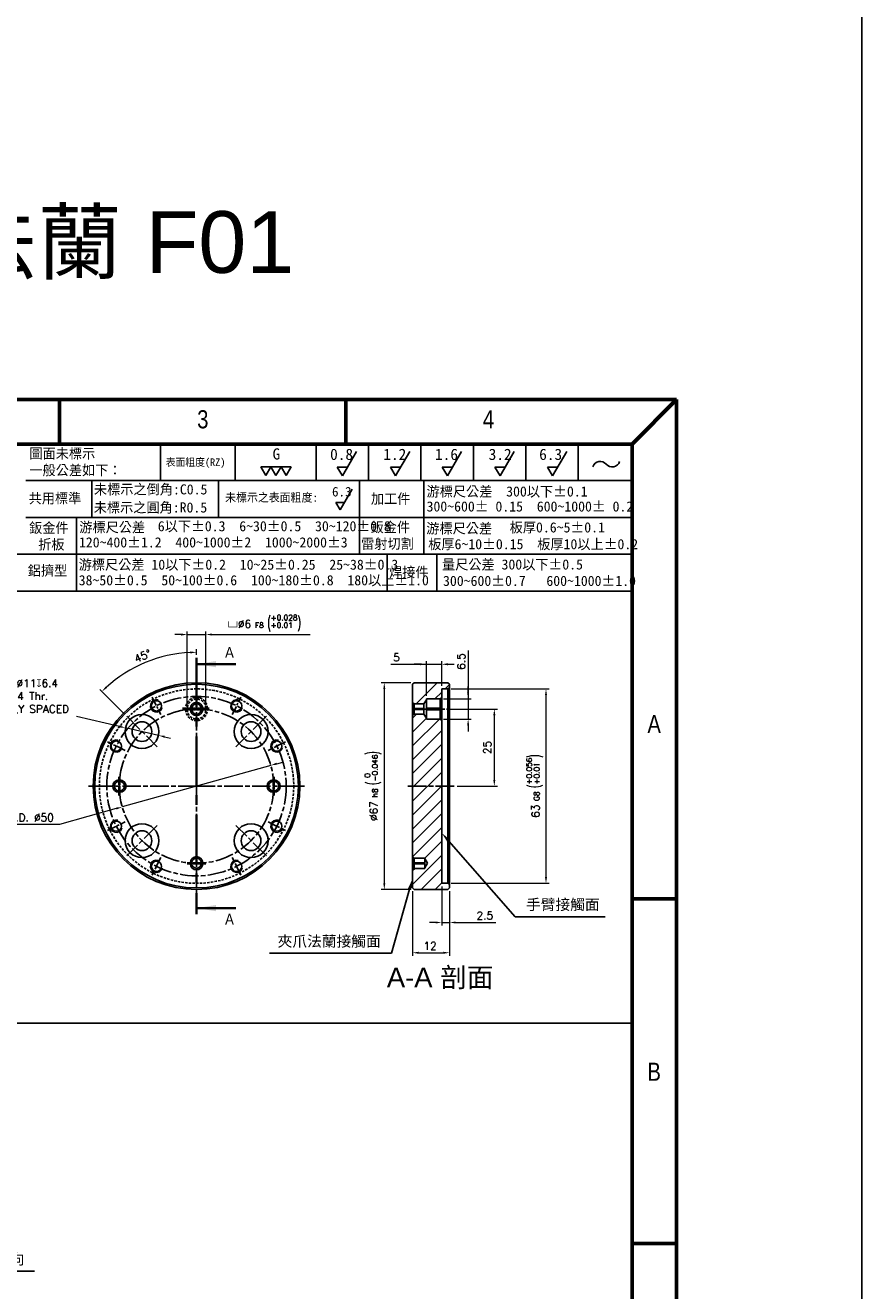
# Model space of a CAD drawing. Header units: millimetres. Extents: x 0 to 7391, y -1386 to 1502.
# Tile 81 of 127: x 6018 to 6289, y 381 to 791. Entities that reach past the tile are written whole.
import ezdxf
from ezdxf.enums import TextEntityAlignment as Align

# ---------------------------------------------------------------- set-up
doc = ezdxf.new("R2010")
doc.units = ezdxf.units.MM
doc.header["$LTSCALE"] = 0.5
for name, pattern in [('AM_ISO08W050', [18, 12, -1.5, 3, -1.5]), ('AM_ISO08W050x2', [9, 6, -0.75, 1.5, -0.75]), ('CENTER', [50.8, 31.75, -6.35, 6.35, -6.35]), ('HIDDEN', [9.525, 6.35, -3.175])]:
    doc.linetypes.add(name, pattern=pattern)
doc.layers.add('AM_5', color=3, linetype='Continuous', lineweight=25)
doc.layers.add('AM_7', color=4, linetype='AM_ISO08W050', lineweight=25)
doc.layers.add('BORDER', color=7, linetype='Continuous')
doc.layers.add('圖框', color=7, linetype='Continuous')
doc.styles.add('SEACAD_arial_ttf', font='arial.ttf', dxfattribs={"height": 0.2})
doc.styles.add('SLDTEXTSTYLE0', font='GOTHIC.TTF', dxfattribs={"width": 0.913})
doc.styles.get("Standard").update_dxf_attribs({"font": 'arial.ttf'})
doc.styles.add('尺寸標註', font='romans.shx', dxfattribs={"bigfont": 'CHINESET.SHX'})
doc.styles.add('標題欄', font='txt')
doc.dimstyles.new('複本 CNS2-1$0', dxfattribs={"dimtxt": 2.5, "dimasz": 2, "dimexe": 1, "dimexo": 1, "dimgap": 1, "dimtad": 1, "dimdsep": 46, "dimtxsty": '尺寸標註', "dimcen": 0, "dimclrd": 2, "dimclre": 2, "dimclrt": 3, "dimadec": 0, "dimazin": 2, "dimtp": 0.1, "dimtm": 0.1, "dimtfac": 0.71, "dimtmove": 0, "dimatfit": 0, "dimfxl": 0, "dimlwd": 13, "dimlwe": 13, "dimarcsym": 0})
doc.dimstyles.new('複本 CNS2-1$2', dxfattribs={"dimtxt": 2.5, "dimasz": 2, "dimexe": 1, "dimexo": 1, "dimgap": 1, "dimtad": 1, "dimtoh": 1, "dimdsep": 46, "dimtxsty": '尺寸標註', "dimcen": 0, "dimclrd": 2, "dimclre": 2, "dimclrt": 3, "dimadec": 0, "dimazin": 2, "dimtp": 0.1, "dimtm": 0.1, "dimtfac": 0.71, "dimtmove": 0, "dimatfit": 0, "dimfxl": 0, "dimlwd": 13, "dimlwe": 13, "dimarcsym": 0})
doc.dimstyles.new('複本 CNS2-1$3', dxfattribs={"dimtxt": 2.5, "dimasz": 2, "dimexe": 1, "dimexo": 1, "dimgap": 1, "dimtad": 1, "dimtoh": 1, "dimdsep": 46, "dimtxsty": '尺寸標註', "dimcen": 0, "dimclrd": 2, "dimclre": 2, "dimclrt": 3, "dimadec": 0, "dimazin": 2, "dimtp": 0.1, "dimtm": 0.1, "dimtfac": 0.71, "dimtmove": 0, "dimatfit": 0, "dimfxl": 0, "dimlwd": 13, "dimlwe": 13, "dimarcsym": 0})

# ---------------------------------------------------------------- blocks, each defined once
blk = doc.blocks.new('A4橫')
at = {"layer": 'BORDER', "color": 123, "linetype": 'Continuous', "lineweight": 60, "ltscale": 25.4}
for p, q in [((4924.32, 1453.75), (4731.53, 1453.75)), ((4824.32, 1453.75), (4824.32, 1446.54)), ((4870.72, 1453.75), (4870.72, 1446.54)), ((4924.32, 1453.75), (4917.11, 1446.54)), ((4924.32, 1170.89), (4924.32, 1453.75)), ((4917.11, 1446.54), (4731.53, 1446.54)), ((4917.11, 1446.54), (4917.11, 1170.89)), ((4924.32, 1372.83), (4917.11, 1372.83)), ((4924.32, 1316.96), (4917.11, 1316.96))]:
    blk.add_line(p, q, dxfattribs=at)
at = {"layer": 'BORDER', "color": 60, "linetype": 'Continuous', "ltscale": 25.4}
for p, q in [((4840.67, 1446.54), (4840.67, 1440.65)), ((4852.8, 1446.54), (4852.8, 1440.65)), ((4865.9, 1446.54), (4865.9, 1440.65)), ((4865.9, 1446.54), (4865.9, 1440.65)), ((4874.4, 1446.54), (4874.4, 1440.65)), ((4882.9, 1446.54), (4882.9, 1440.65)), ((4891.4, 1446.54), (4891.4, 1440.65)), ((4899.9, 1446.54), (4899.9, 1440.65)), ((4908.4, 1446.54), (4908.4, 1440.65)), ((4917.11, 1440.65), (4818.86, 1440.65)), ((4829.59, 1440.65), (4829.59, 1434.67)), ((4850.09, 1440.65), (4850.09, 1434.67)), ((4872.93, 1440.65), (4872.93, 1434.67)), ((4883.39, 1440.65), (4883.39, 1434.67)), ((4917.11, 1434.67), (4818.86, 1434.67)), ((4827.11, 1434.69), (4827.11, 1422.7)), ((4872.93, 1434.67), (4872.93, 1428.69)), ((4883.39, 1434.67), (4883.39, 1428.69)), ((4917.11, 1428.69), (4731.53, 1428.69)), ((4877.44, 1428.69), (4877.44, 1422.7)), ((4885.49, 1428.69), (4885.49, 1422.7)), ((4917.11, 1422.7), (4731.53, 1422.7))]:
    blk.add_line(p, q, dxfattribs=at)
at = {"layer": 'BORDER', "color": 2, "linetype": 'Continuous', "ltscale": 25.4}
for p, q in [((4872.47, 1445.36), (4870.18, 1441.39)), ((4881.09, 1445.36), (4878.8, 1441.39)), ((4889.47, 1445.36), (4887.18, 1441.39)), ((4898.02, 1445.36), (4895.73, 1441.39)), ((4906.52, 1445.36), (4904.23, 1441.39)), ((4857.76, 1441.45), (4856.93, 1442.88)), ((4856.93, 1442.88), (4858.58, 1442.88)), ((4858.58, 1442.88), (4857.76, 1441.45)), ((4859.4, 1441.45), (4858.58, 1442.88)), ((4858.58, 1442.88), (4860.23, 1442.88)), ((4860.23, 1442.88), (4859.4, 1441.45)), ((4861.05, 1441.45), (4860.23, 1442.88)), ((4860.23, 1442.88), (4861.88, 1442.88)), ((4861.88, 1442.88), (4861.05, 1441.45)), ((4870.18, 1441.39), (4869.35, 1442.82)), ((4869.35, 1442.82), (4871, 1442.82)), ((4878.8, 1441.39), (4877.97, 1442.82)), ((4877.97, 1442.82), (4879.62, 1442.82)), ((4887.18, 1441.39), (4886.35, 1442.82)), ((4886.35, 1442.82), (4888, 1442.82)), ((4895.73, 1441.39), (4894.9, 1442.82)), ((4894.9, 1442.82), (4896.55, 1442.82)), ((4904.23, 1441.39), (4903.41, 1442.82)), ((4903.41, 1442.82), (4905.06, 1442.82)), ((4871.77, 1439.25), (4869.82, 1435.87)), ((4869.82, 1435.87), (4869.12, 1437.09)), ((4869.12, 1437.09), (4870.52, 1437.09))]:
    blk.add_line(p, q, dxfattribs=at)
for centre, start, end in [((4911.95, 1442.49), 39.8056, 162.5792), ((4913.89, 1444.1), 219.8056, 342.5792)]:
    blk.add_arc(centre, 1.26, start, end, dxfattribs=at)
at = {"layer": 'BORDER', "color": 60, "linetype": 'Continuous', "ltscale": 25.4, "style": 'SEACAD_arial_ttf', "width": 0.8}
for s, p in [('3', (4846.64, 1452.04)), ('4', (4892.93, 1452.04)), ('A', (4919.6, 1402.64)), ('B', (4919.6, 1346.29))]:
    blk.add_text(s, height=2.94, dxfattribs=at).set_placement(p, align=Align.TOP_LEFT)
at = {"layer": '圖框', "style": '標題欄'}
for s, height, p in [('圖面未標示', 1.641, (4819.45, 1445.85)), ('G', 1.82, (4858.86, 1445.86)), ('表面粗度(RZ)', 1.221, (4841.55, 1444.22)), ('0.8', 1.824, (4868.18, 1445.8)), ('1.2', 1.824, (4876.8, 1445.8)), ('1.6', 1.824, (4885.18, 1445.8)), ('3.2', 1.824, (4893.87, 1445.8)), ('6.3', 1.824, (4902.06, 1445.8)), ('一般公差如下：', 1.641, (4819.45, 1443.14)), ('未標示之倒角:C0.5', 1.6413, (4829.91, 1440.03)), ('游標尺公差  300以下%%P0.1', 1.6413, (4883.81, 1439.69)), ('共用標準', 1.641, (4819.33, 1438.58)), ('未標示之表面粗度:', 1.36, (4851.17, 1438.57)), ('6.3', 1.553, (4868.49, 1439.61)), ('加工件', 1.641, (4874.79, 1438.51)), ('未標示之圓角:R0.5', 1.6413, (4829.88, 1437.1)), ('300~600%%P 0.15  600~1000%%P 0.2', 1.6413, (4883.81, 1437.26)), ('鈑金件', 1.641, (4819.41, 1433.79)), ('游標尺公差', 1.641, (4827.54, 1433.9)), ('6以下%%P0.3  6~30%%P0.5  30~120%%P0.8', 1.6413, (4840.26, 1434.06)), ('鈑金件', 1.641, (4874.74, 1433.9)), ('游標尺公差', 1.641, (4883.77, 1433.71)), ('板厚0.6~5%%P0.1', 1.6413, (4897.28, 1433.87)), ('120~400%%P1.2  400~1000%%P2  1000~2000%%P3', 1.6413, (4827.48, 1431.44)), ('折板', 1.641, (4820.88, 1431.11)), ('雷射切割', 1.641, (4873.21, 1431.22)), ('板厚6~10%%P0.15  板厚10以上%%P0.2', 1.6413, (4884.08, 1431.15)), ('游標尺公差 10以下%%P0.2  10~25%%P0.25  25~38%%P0.3', 1.6413, (4827.44, 1427.83)), ('量尺公差 300以下%%P0.5  ', 1.6413, (4886.31, 1427.86)), ('鋁擠型', 1.641, (4819.18, 1426.88)), ('38~50%%P0.5  50~100%%P0.6  100~180%%P0.8  180以上%%P1.0', 1.6413, (4827.44, 1425.3)), ('焊接件', 1.641, (4877.74, 1426.61)), ('300~600%%P0.7   600~1000%%P1.0', 1.6413, (4886.48, 1425.2))]:
    blk.add_text(s, height=height, dxfattribs=at).set_placement(p, align=Align.TOP_LEFT)
blk = doc.blocks.new('*D182')
at = {"layer": 'AM_5', "color": 2, "lineweight": 13}
for p, q in [((6048.86, 563.43), (6034.99, 566.61)), ((6061.53, 560.52), (6050.81, 562.98)), ((6063.48, 560.07), (6065.43, 559.63))]:
    blk.add_line(p, q, dxfattribs=at)
at = {"layer": 'AM_5', "color": 2}
for points in [[(6048.94, 563.75), (6048.79, 563.1), (6050.81, 562.98)], [(6063.56, 560.4), (6063.41, 559.75), (6061.53, 560.52)]]:
    blk.add_solid(points, dxfattribs=at)
at = {"layer": 'Defpoints', "color": 0}
for p in [(6050.81, 562.98), (6061.53, 560.52)]:
    blk.add_point(p, dxfattribs=at)
at = {"layer": 'AM_5', "color": 3, "insert": (6018.1, 573.15), "char_height": 2.5, "attachment_point": 5, "style": '尺寸標註'}
blk.add_mtext('4-{\\Famgdt|c136;v}∅11{\\Famgdt|c136;x}6.4\\P∅6.4 Thr.\\PEQUALLY SPACED', dxfattribs=at)
blk = doc.blocks.new('*D183')
at = {"layer": 'AM_5', "color": 2, "lineweight": 13}
for p, q in [((6097.93, 550.81), (6049.78, 537.34)), ((6099.85, 551.35), (6101.78, 551.89)), ((6047.85, 536.8), (6029.45, 531.65)), ((6029.45, 531.65), (6008.69, 531.65))]:
    blk.add_line(p, q, dxfattribs=at)
at = {"layer": 'AM_5', "color": 2}
for points in [[(6099.76, 551.67), (6099.94, 551.03), (6097.93, 550.81)], [(6047.76, 537.12), (6047.94, 536.48), (6049.78, 537.34)]]:
    blk.add_solid(points, dxfattribs=at)
at = {"layer": 'Defpoints', "color": 0}
for p in [(6097.93, 550.81), (6049.78, 537.34)]:
    blk.add_point(p, dxfattribs=at)
at = {"layer": 'AM_5', "color": 3, "insert": (6018.57, 533.9), "char_height": 2.5, "attachment_point": 5, "style": '尺寸標註'}
blk.add_mtext('P.C.D. ∅50', dxfattribs=at)
blk = doc.blocks.new('*D184')
at = {"layer": 'AM_5', "color": 2, "lineweight": 13}
for p, q in [((6073.85, 586.61), (6073.85, 588.45)), ((6050.52, 567.41), (6042.47, 575.45))]:
    blk.add_line(p, q, dxfattribs=at)
blk.add_arc((6073.85, 544.07), 43.38, 92.6419, 132.3581, dxfattribs=at)
at = {"layer": 'AM_5', "color": 2}
for points in [[(6071.84, 587.74), (6071.86, 587.07), (6073.85, 587.45)], [(6044.85, 575.89), (6044.39, 576.37), (6043.18, 574.75)]]:
    blk.add_solid(points, dxfattribs=at)
at = {"layer": 'Defpoints', "color": 0}
for p in [(6062.62, 585.97), (6073.85, 585.61), (6051.22, 566.7), (6061.12, 556.8), (6073.85, 502.53)]:
    blk.add_point(p, dxfattribs=at)
at = {"layer": 'AM_5', "color": 3, "insert": (6056.39, 586.23), "char_height": 2.5, "attachment_point": 5, "rotation": 22.5, "style": '尺寸標註'}
blk.add_mtext('45°', dxfattribs=at)
blk = doc.blocks.new('*D179')
at = {"layer": 'AM_5', "color": 2, "lineweight": 13}
for p, q in [((6143.35, 577.57), (6133.7, 577.57)), ((6134.7, 575.57), (6134.7, 512.57)), ((6143.35, 510.57), (6133.7, 510.57))]:
    blk.add_line(p, q, dxfattribs=at)
at = {"layer": 'AM_5', "color": 2}
for points in [[(6134.37, 575.57), (6135.04, 575.57), (6134.7, 577.57)], [(6134.37, 512.57), (6135.04, 512.57), (6134.7, 510.57)]]:
    blk.add_solid(points, dxfattribs=at)
at = {"layer": 'Defpoints', "color": 0}
for p in [(6144.35, 577.57), (6134.7, 510.57), (6144.35, 510.57)]:
    blk.add_point(p, dxfattribs=at)
at = {"layer": 'AM_5', "color": 3, "insert": (6131.04, 544.07), "char_height": 2.5, "attachment_point": 5, "rotation": 90, "style": '尺寸標註'}
blk.add_mtext('%%C67{}{\\H0.7x;\\C3; h8 {\\H2x;\\W0.5;(}\\S 0^ -0.046;{\\H2x;\\W0.5;)}}', dxfattribs=at)
blk = doc.blocks.new('*D185')
at = {"layer": 'AM_5', "color": 2, "lineweight": 13}
for p, q in [((6155.85, 569.07), (6171.36, 569.07)), ((6170.36, 567.07), (6170.36, 546.07)), ((6158.35, 544.07), (6171.36, 544.07))]:
    blk.add_line(p, q, dxfattribs=at)
at = {"layer": 'AM_5', "color": 2}
for points in [[(6170.03, 567.07), (6170.7, 567.07), (6170.36, 569.07)], [(6170.03, 546.07), (6170.7, 546.07), (6170.36, 544.07)]]:
    blk.add_solid(points, dxfattribs=at)
at = {"layer": 'Defpoints', "color": 0}
for p in [(6154.85, 569.07), (6157.35, 544.07), (6170.36, 544.07)]:
    blk.add_point(p, dxfattribs=at)
at = {"layer": 'AM_5', "color": 3, "insert": (6168.11, 556.57), "char_height": 2.5, "attachment_point": 5, "rotation": 90, "style": '尺寸標註'}
blk.add_mtext('25', dxfattribs=at)
blk = doc.blocks.new('*D186')
at = {"layer": 'AM_5', "color": 2, "lineweight": 13}
for p, q in [((6161.88, 588.05), (6161.88, 572.32)), ((6161.88, 574.32), (6161.88, 576.32)), ((6153.85, 572.32), (6162.88, 572.32)), ((6161.88, 572.32), (6161.88, 565.82)), ((6161.88, 572.32), (6161.88, 565.82)), ((6153.85, 565.82), (6162.88, 565.82)), ((6161.88, 563.82), (6161.88, 561.82))]:
    blk.add_line(p, q, dxfattribs=at)
at = {"layer": 'AM_5', "color": 2}
for points in [[(6161.55, 574.32), (6162.21, 574.32), (6161.88, 572.32)], [(6161.55, 563.82), (6162.21, 563.82), (6161.88, 565.82)]]:
    blk.add_solid(points, dxfattribs=at)
at = {"layer": 'Defpoints', "color": 0}
for p in [(6152.85, 572.32), (6152.85, 565.82), (6161.88, 565.82)]:
    blk.add_point(p, dxfattribs=at)
at = {"layer": 'AM_5', "color": 3, "insert": (6159.63, 584.49), "char_height": 2.5, "attachment_point": 5, "rotation": 90, "style": '尺寸標註'}
blk.add_mtext('6.5', dxfattribs=at)
blk = doc.blocks.new('*D180')
at = {"layer": 'AM_5', "color": 2, "lineweight": 13}
for p, q in [((6156.35, 575.57), (6188.11, 575.57)), ((6187.11, 573.57), (6187.11, 514.57)), ((6156.35, 512.57), (6188.11, 512.57))]:
    blk.add_line(p, q, dxfattribs=at)
at = {"layer": 'AM_5', "color": 2}
for points in [[(6186.78, 573.57), (6187.45, 573.57), (6187.11, 575.57)], [(6186.78, 514.57), (6187.45, 514.57), (6187.11, 512.57)]]:
    blk.add_solid(points, dxfattribs=at)
at = {"layer": 'Defpoints', "color": 0}
for p in [(6155.35, 575.57), (6155.35, 512.57), (6187.11, 512.57)]:
    blk.add_point(p, dxfattribs=at)
at = {"layer": 'AM_5', "color": 3, "insert": (6183.45, 544.07), "char_height": 2.5, "attachment_point": 5, "rotation": 90, "style": '尺寸標註'}
blk.add_mtext('63{}{\\H0.7x;\\C3; G8 {\\H2x;\\W0.5;(}\\S+0.056^ +0.01;{\\H2x;\\W0.5;)}}', dxfattribs=at)
blk = doc.blocks.new('*D187')
at = {"layer": 'AM_5', "color": 2, "lineweight": 13}
for p, q in [((6136.82, 583.57), (6148.35, 583.57)), ((6146.35, 583.57), (6144.35, 583.57)), ((6148.35, 573.32), (6148.35, 584.57)), ((6148.35, 583.57), (6153.35, 583.57)), ((6148.35, 583.57), (6153.35, 583.57)), ((6153.35, 576.57), (6153.35, 584.57)), ((6155.35, 583.57), (6157.35, 583.57))]:
    blk.add_line(p, q, dxfattribs=at)
at = {"layer": 'AM_5', "color": 2}
for points in [[(6146.35, 583.91), (6146.35, 583.24), (6148.35, 583.57)], [(6155.35, 583.91), (6155.35, 583.24), (6153.35, 583.57)]]:
    blk.add_solid(points, dxfattribs=at)
at = {"layer": 'Defpoints', "color": 0}
for p in [(6153.35, 583.57), (6153.35, 575.57), (6148.35, 572.32)]:
    blk.add_point(p, dxfattribs=at)
at = {"layer": 'AM_5', "color": 3, "insert": (6138.66, 585.82), "char_height": 2.5, "attachment_point": 5, "style": '尺寸標註'}
blk.add_mtext('5', dxfattribs=at)
blk = doc.blocks.new('*D188')
at = {"layer": 'AM_5', "color": 2, "lineweight": 13}
for p, q in [((6153.35, 511.57), (6153.35, 498.87)), ((6155.85, 510.07), (6155.85, 498.87)), ((6151.35, 499.87), (6149.35, 499.87)), ((6153.35, 499.87), (6155.85, 499.87)), ((6157.85, 499.87), (6170.9, 499.87))]:
    blk.add_line(p, q, dxfattribs=at)
at = {"layer": 'AM_5', "color": 2}
for points in [[(6151.35, 500.2), (6151.35, 499.54), (6153.35, 499.87)], [(6157.85, 500.2), (6157.85, 499.54), (6155.85, 499.87)]]:
    blk.add_solid(points, dxfattribs=at)
at = {"layer": 'Defpoints', "color": 0}
for p in [(6153.35, 512.57), (6155.85, 511.07), (6155.85, 499.87)]:
    blk.add_point(p, dxfattribs=at)
at = {"layer": 'AM_5', "color": 3, "insert": (6167.28, 502.12), "char_height": 2.5, "attachment_point": 5, "style": '尺寸標註'}
blk.add_mtext('2.5', dxfattribs=at)
blk = doc.blocks.new('*D189')
at = {"layer": 'AM_5', "color": 2, "lineweight": 13}
for p, q in [((6143.85, 510.07), (6143.85, 489.06)), ((6155.85, 510.07), (6155.85, 489.06)), ((6145.85, 490.06), (6153.85, 490.06))]:
    blk.add_line(p, q, dxfattribs=at)
at = {"layer": 'AM_5', "color": 2}
for points in [[(6145.85, 490.4), (6145.85, 489.73), (6143.85, 490.06)], [(6153.85, 490.4), (6153.85, 489.73), (6155.85, 490.06)]]:
    blk.add_solid(points, dxfattribs=at)
at = {"layer": 'Defpoints', "color": 0}
for p in [(6143.85, 511.07), (6155.85, 511.07), (6155.85, 490.06)]:
    blk.add_point(p, dxfattribs=at)
at = {"layer": 'AM_5', "color": 3, "insert": (6149.53, 492.31), "char_height": 2.5, "attachment_point": 5, "style": '尺寸標註'}
blk.add_mtext('12', dxfattribs=at)
blk = doc.blocks.new('*D181')
at = {"layer": 'AM_5', "color": 2, "lineweight": 13}
for p, q in [((6068.85, 593.21), (6066.85, 593.21)), ((6070.85, 570.32), (6070.85, 594.21)), ((6070.85, 593.21), (6076.85, 593.21)), ((6076.85, 570.32), (6076.85, 594.21)), ((6078.85, 593.21), (6110.73, 593.21))]:
    blk.add_line(p, q, dxfattribs=at)
at = {"layer": 'AM_5', "color": 2}
for points in [[(6068.85, 593.54), (6068.85, 592.88), (6070.85, 593.21)], [(6078.85, 593.54), (6078.85, 592.88), (6076.85, 593.21)]]:
    blk.add_solid(points, dxfattribs=at)
at = {"layer": 'Defpoints', "color": 0}
for p in [(6076.85, 593.21), (6070.85, 569.32), (6076.85, 569.32)]:
    blk.add_point(p, dxfattribs=at)
at = {"layer": 'AM_5', "color": 3, "insert": (6095.79, 596.88), "char_height": 2.5, "attachment_point": 5, "style": '尺寸標註'}
blk.add_mtext('{\\Famgdt|c136;v}%%C6{}{\\H0.7x;\\C3; F8 {\\H2x;\\W0.5;(}\\S+0.028^ +0.01;{\\H2x;\\W0.5;)}}', dxfattribs=at)
blk = doc.blocks.new('*S468')
at = {"layer": 'AM_5', "color": 7}
for p, q in [((10400.81, -301.9), (10379.33, -277.42)), ((10429.97, -301.9), (10400.81, -301.9))]:
    blk.add_line(p, q, dxfattribs=at)
at = {"layer": 'AM_5', "color": 7, "linetype": 'Continuous'}
blk.add_trace([(10379.77, -277.04), (10378.89, -277.81), (10377.02, -274.79)], dxfattribs=at)
at = {"layer": 'AM_5', "color": 2, "insert": (10404.31, -300.15), "char_height": 3.5, "attachment_point": 7}
blk.add_mtext('{\\fPMingLiU|b0|i0|c136|p18;手臂接觸面}', dxfattribs=at)
blk = doc.blocks.new('*S469')
at = {"layer": 'AM_5', "color": 7}
for p, q in [((10360.71, -313.73), (10366.57, -293.01)), ((10321.17, -313.73), (10360.71, -313.73))]:
    blk.add_line(p, q, dxfattribs=at)
at = {"layer": 'AM_5', "color": 7, "linetype": 'Continuous'}
blk.add_trace([(10367.13, -293.17), (10366.01, -292.85), (10367.52, -289.64)], dxfattribs=at)
at = {"layer": 'AM_5', "color": 2, "insert": (10357.21, -311.98), "char_height": 3.5, "attachment_point": 9}
blk.add_mtext('{\\fPMingLiU|b0|i0|c136|p18;夾爪法蘭接觸面}', dxfattribs=at)
blk = doc.blocks.new('*S476')
at = {"layer": 'AM_5', "color": 7}
for p, q in [((10195.27, -416.75), (10180.42, -399.12)), ((10245, -416.75), (10195.27, -416.75))]:
    blk.add_line(p, q, dxfattribs=at)
at = {"layer": 'AM_5', "color": 7, "linetype": 'Continuous'}
blk.add_trace([(10180.87, -398.75), (10179.98, -399.5), (10178.17, -396.45)], dxfattribs=at)
at = {"layer": 'AM_5', "color": 2, "insert": (10198.77, -415), "char_height": 3.5, "attachment_point": 7}
blk.add_mtext('{\\fPMingLiU|b0|i0|c136|p18;可對應手臂的設計\\P調整轉接法蘭的方向}', dxfattribs=at)

msp = doc.modelspace()

# ---------------------------------------------------------------- hatches: boundary and pattern name
at = {"linetype": 'Continuous', "lineweight": 18}
h = msp.add_hatch(dxfattribs=at)
h.set_pattern_fill('ANSI34', style=0)
h.set_pattern_definition([(45, (5978.31, 457.873), (-13.4704, 13.4704), []), (45, (5982.8, 457.873), (-13.4704, 13.4704), []), (45, (5987.29, 457.873), (-13.4704, 13.4704), []), (45, (5991.78, 457.873), (-13.4704, 13.4704), [])])
h.paths.add_polyline_path([(6153.352, 572.824), (6153.352, 575.574), (6155.352, 575.574), (6155.852, 576.074), (6155.852, 577.074), (6155.352, 577.574), (6144.352, 577.574), (6143.852, 577.074), (6143.852, 571.224), (6144.352, 570.724), (6147.541, 570.724), (6148.352, 572.074), (6148.352, 572.324), (6152.852, 572.324)], flags=0)
h = msp.add_hatch(dxfattribs=at)
h.set_pattern_fill('ANSI31', style=0)
h.set_pattern_definition([(45, (3124.9934, -1042.8637), (-2.245064, 2.245064), [])])
h.paths.add_polyline_path([(6143.852, 511.074), (6144.352, 510.574), (6155.352, 510.574), (6155.852, 511.074), (6155.852, 512.074), (6155.352, 512.574), (6153.352, 512.574), (6153.352, 565.324), (6152.852, 565.824), (6148.352, 565.824), (6148.352, 566.074), (6147.541, 567.424), (6144.352, 567.424), (6143.852, 566.924), (6143.852, 521.224), (6144.352, 520.724), (6147.852, 520.724), (6147.852, 520.574), (6148.753, 519.074), (6147.852, 517.574), (6147.852, 517.424), (6144.352, 517.424), (6143.852, 516.924)], flags=0)

# ---------------------------------------------------------------- linework, layer by layer
at = {"color": 7, "linetype": 'CENTER', "lineweight": 35}
msp.add_line((6073.852, 585.614), (6073.852, 502.534), dxfattribs=at)
at = {"color": 7, "linetype": 'Continuous', "lineweight": 35}
for p, q in [((6086.552, 583.614), (6073.852, 583.614)), ((6086.552, 504.534), (6073.852, 504.534))]:
    msp.add_line(p, q, dxfattribs=at)
at = {"color": 7, "linetype": 'Continuous', "lineweight": 25}
for p, q in [((6143.852, 577.074), (6144.352, 577.574)), ((6143.852, 571.224), (6143.852, 577.074)), ((6155.352, 577.574), (6144.352, 577.574)), ((6153.352, 575.574), (6155.352, 575.574)), ((6153.352, 575.574), (6153.352, 572.824)), ((6155.352, 577.574), (6155.852, 577.074)), ((6155.852, 576.074), (6155.352, 575.574)), ((6155.352, 512.574), (6155.352, 575.574)), ((6155.852, 576.074), (6155.852, 577.074)), ((6155.852, 576.074), (6155.852, 512.074)), ((6144.352, 570.724), (6143.852, 571.224)), ((6143.852, 569.224), (6143.852, 571.224)), ((6144.352, 570.724), (6144.352, 569.224)), ((6144.352, 570.724), (6147.541, 570.724)), ((6147.541, 570.724), (6148.352, 572.074)), ((6148.352, 572.324), (6152.852, 572.324)), ((6148.352, 572.324), (6148.352, 572.074)), ((6148.352, 569.074), (6148.352, 572.074)), ((6153.352, 572.824), (6152.852, 572.324)), ((6152.852, 569.324), (6152.852, 572.324)), ((6153.352, 572.824), (6153.352, 569.324)), ((6071.852, 568.924), (6071.852, 569.224)), ((6071.852, 569.224), (6072.352, 569.224)), ((6071.852, 568.924), (6072.352, 568.924)), ((6072.352, 569.224), (6072.352, 568.924)), ((6075.352, 568.924), (6075.352, 569.224)), ((6075.352, 569.224), (6075.852, 569.224)), ((6075.352, 568.924), (6075.852, 568.924)), ((6075.852, 569.224), (6075.852, 568.924)), ((6143.852, 569.224), (6144.352, 569.224)), ((6143.852, 568.924), (6143.852, 569.224)), ((6143.852, 568.924), (6144.352, 568.924)), ((6143.852, 566.924), (6143.852, 568.924)), ((6143.852, 566.924), (6144.352, 567.424)), ((6143.852, 521.224), (6143.852, 566.924)), ((6147.455, 569.224), (6144.352, 569.224)), ((6144.352, 569.224), (6144.352, 568.924)), ((6144.352, 568.924), (6144.352, 567.424)), ((6147.455, 568.924), (6144.352, 568.924)), ((6147.541, 567.424), (6144.352, 567.424)), ((6147.455, 569.224), (6147.455, 568.924)), ((6148.352, 566.074), (6147.541, 567.424)), ((6148.352, 569.324), (6152.852, 569.324)), ((6148.352, 566.074), (6148.352, 569.074)), ((6148.352, 568.824), (6152.852, 568.824)), ((6148.352, 566.074), (6148.352, 565.824)), ((6152.852, 569.324), (6153.352, 569.324)), ((6152.852, 568.824), (6152.852, 569.324)), ((6152.852, 568.824), (6153.352, 568.824)), ((6152.852, 565.824), (6152.852, 568.824)), ((6153.352, 569.324), (6153.352, 568.824)), ((6153.352, 568.824), (6153.352, 565.324)), ((6152.852, 565.824), (6148.352, 565.824)), ((6152.852, 565.824), (6153.352, 565.324)), ((6153.352, 565.324), (6153.352, 512.574)), ((6048.702, 546.074), (6049.002, 546.074)), ((6048.702, 545.574), (6048.702, 546.074)), ((6049.002, 545.574), (6048.702, 545.574)), ((6049.002, 545.574), (6049.002, 546.074)), ((6098.702, 546.074), (6098.702, 545.574)), ((6098.702, 546.074), (6099.002, 546.074)), ((6099.002, 545.574), (6098.702, 545.574)), ((6099.002, 546.074), (6099.002, 545.574)), ((6048.702, 542.074), (6048.702, 542.574)), ((6048.702, 542.574), (6049.002, 542.574)), ((6049.002, 542.074), (6048.702, 542.074)), ((6049.002, 542.074), (6049.002, 542.574)), ((6098.702, 542.574), (6098.702, 542.074)), ((6098.702, 542.574), (6099.002, 542.574)), ((6099.002, 542.074), (6098.702, 542.074)), ((6099.002, 542.574), (6099.002, 542.074)), ((6144.352, 520.724), (6143.852, 521.224)), ((6143.852, 519.224), (6143.852, 521.224)), ((6071.852, 518.924), (6071.852, 519.224)), ((6071.852, 519.224), (6072.352, 519.224)), ((6071.852, 518.924), (6072.352, 518.924)), ((6072.352, 519.224), (6072.352, 518.924)), ((6075.352, 518.924), (6075.352, 519.224)), ((6075.352, 519.224), (6075.852, 519.224)), ((6075.352, 518.924), (6075.852, 518.924)), ((6075.852, 519.224), (6075.852, 518.924)), ((6143.852, 519.224), (6144.352, 519.224)), ((6143.852, 518.924), (6143.852, 519.224)), ((6143.852, 518.924), (6144.352, 518.924)), ((6143.852, 516.924), (6143.852, 518.924)), ((6143.852, 516.924), (6144.352, 517.424)), ((6143.852, 511.074), (6143.852, 516.924)), ((6144.352, 520.724), (6147.852, 520.724)), ((6144.352, 520.724), (6144.352, 519.224)), ((6147.852, 519.224), (6144.352, 519.224)), ((6144.352, 519.224), (6144.352, 518.924)), ((6144.352, 518.924), (6144.352, 517.424)), ((6147.852, 518.924), (6144.352, 518.924)), ((6147.852, 517.424), (6144.352, 517.424)), ((6147.852, 520.574), (6147.852, 520.724)), ((6147.852, 520.574), (6148.753, 519.074)), ((6147.852, 520.574), (6147.852, 519.074)), ((6148.753, 519.074), (6147.852, 517.574)), ((6147.852, 519.074), (6147.852, 517.574)), ((6147.852, 517.424), (6147.852, 517.574)), ((6144.352, 510.574), (6143.852, 511.074)), ((6144.352, 510.574), (6155.352, 510.574)), ((6155.352, 512.574), (6153.352, 512.574)), ((6155.352, 512.574), (6155.852, 512.074)), ((6155.852, 511.074), (6155.352, 510.574)), ((6155.852, 511.074), (6155.852, 512.074))]:
    msp.add_line(p, q, dxfattribs=at)
at = {"color": 7, "linetype": 'HIDDEN', "ltscale": 0.25}
for p, q in [((6070.352, 568.824), (6070.352, 569.324)), ((6070.352, 569.324), (6070.852, 569.324)), ((6070.352, 568.824), (6070.852, 568.824)), ((6070.852, 569.324), (6070.852, 568.824)), ((6076.852, 568.824), (6076.852, 569.324)), ((6076.852, 569.324), (6077.352, 569.324)), ((6076.852, 568.824), (6077.352, 568.824)), ((6077.352, 569.324), (6077.352, 568.824))]:
    msp.add_line(p, q, dxfattribs=at)
at = {"color": 7}
msp.add_line((5994.488, 467.259), (6215.01, 467.259), dxfattribs=at)
at = {"color": 6}
msp.add_lwpolyline([(5783.848, 1459.353), (6289.429, 1459.353), (6289.429, -1386.361), (5783.848, -1386.361)], close=True, dxfattribs=at)
at = {"color": 7, "linetype": 'Continuous', "lineweight": 25}
for centre, radius in [((6073.852, 544.074), 33.5), ((6073.852, 544.074), 33), ((6060.852, 570.074), 1.65), ((6086.852, 570.074), 1.65), ((6056.174, 561.751), 5.5), ((6091.529, 561.751), 5.5), ((6056.174, 561.751), 3.2), ((6091.529, 561.751), 3.2), ((6047.852, 557.074), 1.65), ((6099.852, 557.074), 1.65), ((6047.852, 531.074), 1.65), ((6056.174, 526.396), 5.5), ((6056.174, 526.396), 3.2), ((6091.529, 526.396), 5.5), ((6091.529, 526.396), 3.2), ((6099.852, 531.074), 1.65), ((6060.852, 518.074), 1.65), ((6086.852, 518.074), 1.65)]:
    msp.add_circle(centre, radius, dxfattribs=at)
at = {"color": 7, "linetype": 'HIDDEN', "ltscale": 0.25}
msp.add_circle((6073.852, 544.074), 31.5, dxfattribs=at)
at = {"color": 3, "linetype": 'Continuous', "lineweight": 18}
for centre in [(6060.852, 570.074), (6086.852, 570.074), (6047.852, 557.074), (6099.852, 557.074), (6047.852, 531.074), (6099.852, 531.074), (6060.852, 518.074), (6086.852, 518.074)]:
    msp.add_arc(centre, 2, 75, 345, dxfattribs=at)
at = {"color": 7, "linetype": 'HIDDEN', "ltscale": 0.25}
for centre, radius, start, end in [((6073.852, 569.324), 3.5, 0, 180), ((6073.852, 569.324), 3, 0, 180), ((6073.852, 568.824), 3.5, 180, 0), ((6073.852, 568.824), 3, 180, 0)]:
    msp.add_arc(centre, radius, start, end, dxfattribs=at)
at = {"color": 7, "linetype": 'Continuous', "lineweight": 25}
for centre, radius, start, end in [((6073.852, 569.224), 2, 0, 180), ((6073.852, 569.224), 1.5, 0, 180), ((5852.792, 586.798), 295.187, 356.58676, 356.87839), ((6073.852, 568.924), 2, 180, 0), ((6073.852, 568.924), 1.5, 180, 0), ((5849.673, 551.171), 298.31, 3.12314, 3.41171), ((6048.702, 544.074), 2, 90, 270), ((6048.702, 544.074), 1.5, 90, 270), ((6049.002, 544.074), 2, 270, 90), ((6049.002, 544.074), 1.5, 270, 90), ((6098.702, 544.074), 2, 90, 270), ((6098.702, 544.074), 1.5, 90, 270), ((6099.002, 544.074), 2, 270, 90), ((6099.002, 544.074), 1.5, 270, 90), ((6073.852, 519.224), 2, 0, 180), ((6073.852, 518.924), 2, 180, 0), ((6073.852, 519.224), 1.5, 0, 180), ((6073.852, 518.924), 1.5, 180, 0)]:
    msp.add_arc(centre, radius, start, end, dxfattribs=at)
at = {"color": 7, "linetype": 'Continuous', "lineweight": 35}
for points in [[(6073.852, 583.614), (6080.202, 582.598), (6080.202, 584.63)], [(6073.852, 504.534), (6080.202, 503.518), (6080.202, 505.55)]]:
    msp.add_solid(points, dxfattribs=at)
at = {"layer": 'AM_7'}
for p, q in [((6073.852, 544.074), (6073.852, 579.074)), ((6051.224, 566.701), (6061.124, 556.801)), ((6096.479, 566.701), (6086.58, 556.801)), ((6073.852, 544.074), (6038.852, 544.074)), ((6073.852, 544.074), (6108.852, 544.074)), ((6073.852, 544.074), (6073.852, 509.074)), ((6142.352, 544.074), (6157.352, 544.074)), ((6061.124, 531.346), (6051.224, 521.446)), ((6096.479, 521.446), (6086.58, 531.346))]:
    msp.add_line(p, q, dxfattribs=at)
at = {"layer": 'AM_7', "linetype": 'AM_ISO08W050x2'}
for p, q in [((6059.443, 572.891), (6062.26, 567.256)), ((6085.443, 567.256), (6088.26, 572.891)), ((6069.352, 569.324), (6078.352, 569.324)), ((6069.352, 568.824), (6078.352, 568.824)), ((6070.852, 569.224), (6076.852, 569.224)), ((6070.852, 568.924), (6076.852, 568.924)), ((6146.852, 569.074), (6154.852, 569.074)), ((6050.669, 555.665), (6045.034, 558.482)), ((6102.669, 558.482), (6097.034, 555.665)), ((6048.702, 541.074), (6048.702, 547.074)), ((6049.002, 541.074), (6049.002, 547.074)), ((6098.702, 547.074), (6098.702, 541.074)), ((6099.002, 547.074), (6099.002, 541.074)), ((6045.034, 529.665), (6050.669, 532.482)), ((6097.034, 532.482), (6102.669, 529.665)), ((6062.26, 520.891), (6059.443, 515.256)), ((6076.852, 519.224), (6070.852, 519.224)), ((6076.852, 518.924), (6070.852, 518.924)), ((6088.26, 515.256), (6085.443, 520.891))]:
    msp.add_line(p, q, dxfattribs=at)
at = {"layer": 'AM_7'}
for radius in [29.069, 25]:
    msp.add_circle((6073.852, 544.074), radius, dxfattribs=at)

# ---------------------------------------------------------------- block references
at = {"xscale": 2, "yscale": 2, "zscale": 2}
msp.add_blockref('A4橫', (-3619.219, -2238.145), dxfattribs=at)
at = {"layer": 'AM_5', "color": 7}
for name in ['*S468', '*S469', '*S476']:
    msp.add_blockref(name, (-4223.669, 803.639), dxfattribs=at)

# ---------------------------------------------------------------- texts
at = {"color": 7, "attachment_point": 5}
for s, width, heights, insert, char_height in [('{\\fPMingLiU|b0|i0|c136|p18;附法蘭} F01', 143.29647, [0], (6036.639, 719.353), 20), ('A-A {\\fPMingLiU|b0|i0|c136|p18;剖面}', 41.3104, [12.778], (6152.823, 481.725), 6.35)]:
    msp.add_mtext_dynamic_manual_height_columns(s, width=width, gutter_width=12.5, heights=heights, dxfattribs=dict(at, insert=insert, char_height=char_height))
at = {"color": 7, "linetype": 'Continuous', "char_height": 3.5, "attachment_point": 1, "style": 'SLDTEXTSTYLE0'}
for insert in [(6083.103, 589.167), (6083.103, 502.684)]:
    msp.add_mtext('A', dxfattribs=dict(at, insert=insert))

# ---------------------------------------------------------------- dimensions: what is measured, and where the dimension line sits
at = {"layer": 'AM_5'}
dim = msp.add_linear_dim(base=(6076.852, 593.21), p1=(6070.852, 569.324), p2=(6076.852, 569.324), text='{\\Famgdt|c136;v}<>{}{\\H0.7x;\\C3; F8 {\\H2x;\\W0.5;(}\\S+0.028^ +0.01;{\\H2x;\\W0.5;)}}', dimstyle='複本 CNS2-1$0', override={"dimpost": '%%C<>', "dimtdec": 3}, dxfattribs=at)
dim.commit()
dim.dimension.update_dxf_attribs({"geometry": '*D181', "text_midpoint": (6095.792, 596.877)})
dim = msp.add_angular_dim_2l(base=(6062.624, 585.975), line1=((6051.224, 566.701), (6061.124, 556.801)), line2=((6073.852, 585.614), (6073.852, 502.534)), dimstyle='複本 CNS2-1$2', override={"dimscale": 1, "dimpost": ''}, dxfattribs=at)
dim.commit()
dim.dimension.update_dxf_attribs({"geometry": '*D184', "text_midpoint": (6056.39, 586.229)})
for base, p1, p2, override, picture, middle in [((6153.352, 583.574), (6148.352, 572.324), (6153.352, 575.574), {"dimlfac": 1, "dimtmove": 1}, '*D187', (6138.658, 584.295)), ((6155.852, 490.065), (6143.852, 511.074), (6155.852, 511.074), {"dimscale": 1, "dimlfac": 1}, '*D189', (6149.528, 490.065)), ((6155.852, 499.871), (6153.352, 512.574), (6155.852, 511.074), {"dimscale": 1, "dimlfac": 1}, '*D188', (6167.28, 499.871))]:
    dim = msp.add_linear_dim(base=base, p1=p1, p2=p2, dimstyle='複本 CNS2-1$0', override=override, dxfattribs=at)
    dim.commit()
    dim.dimension.update_dxf_attribs({"geometry": picture, "text_midpoint": middle, "dimtype": 160})
dim = msp.add_linear_dim(base=(6161.881, 565.824), p1=(6152.852, 572.324), p2=(6152.852, 565.824), angle=90, dimstyle='複本 CNS2-1$0', override={"dimlfac": 1, "dimtmove": 1}, dxfattribs=at)
dim.commit()
dim.dimension.update_dxf_attribs({"geometry": '*D186', "text_midpoint": (6161.297, 584.487), "dimtype": 160})
for p1, p2, text, picture, middle in [((6061.535, 560.521), (6050.813, 562.981), '4-{\\Famgdt|c136;v}<>{\\Famgdt|c136;x}6.4^J%%C6.4 Thr.^JEQUALLY SPACED', '*D182', (6018.097, 566.612)), ((6097.927, 550.811), (6049.777, 537.336), 'P.C.D. <>', '*D183', (6018.569, 531.647))]:
    dim = msp.add_diameter_dim_2p(p1=p1, p2=p2, text=text, dimstyle='複本 CNS2-1$3', override={"dimscale": 1, "dimlfac": 1}, dxfattribs=at)
    dim.commit()
    dim.dimension.update_dxf_attribs({"geometry": picture, "text_midpoint": middle, "dimtype": 163})
for base, p1, p2, text, override, picture, middle in [((6134.702, 510.574), (6144.352, 577.574), (6144.352, 510.574), '%%C<>{}{\\H0.7x;\\C3; h8 {\\H2x;\\W0.5;(}\\S 0^ -0.046;{\\H2x;\\W0.5;)}}', {"dimscale": 1, "dimlfac": 1, "dimtp": 0.1, "dimtm": 0.1, "dimtdec": 3, "dimtzin": 8}, '*D179', (6131.035, 544.074)), ((6187.112, 512.574), (6155.352, 575.574), (6155.352, 512.574), '<>{}{\\H0.7x;\\C3; G8 {\\H2x;\\W0.5;(}\\S+0.056^ +0.01;{\\H2x;\\W0.5;)}}', {"dimscale": 1, "dimlfac": 1, "dimpost": '', "dimtp": 0.1, "dimtm": 0.1, "dimtdec": 3, "dimtzin": 8}, '*D180', (6183.445, 544.074))]:
    dim = msp.add_linear_dim(base=base, p1=p1, p2=p2, angle=90, text=text, dimstyle='複本 CNS2-1$0', override=override, dxfattribs=at)
    dim.commit()
    dim.dimension.update_dxf_attribs({"geometry": picture, "text_midpoint": middle})
dim = msp.add_linear_dim(base=(6170.362, 544.074), p1=(6154.852, 569.074), p2=(6157.352, 544.074), angle=90, dimstyle='複本 CNS2-1$0', override={"dimscale": 1, "dimlfac": 1}, dxfattribs=at)
dim.commit()
dim.dimension.update_dxf_attribs({"geometry": '*D185', "text_midpoint": (6168.112, 556.574)})

doc.saveas('drawing.dxf')
